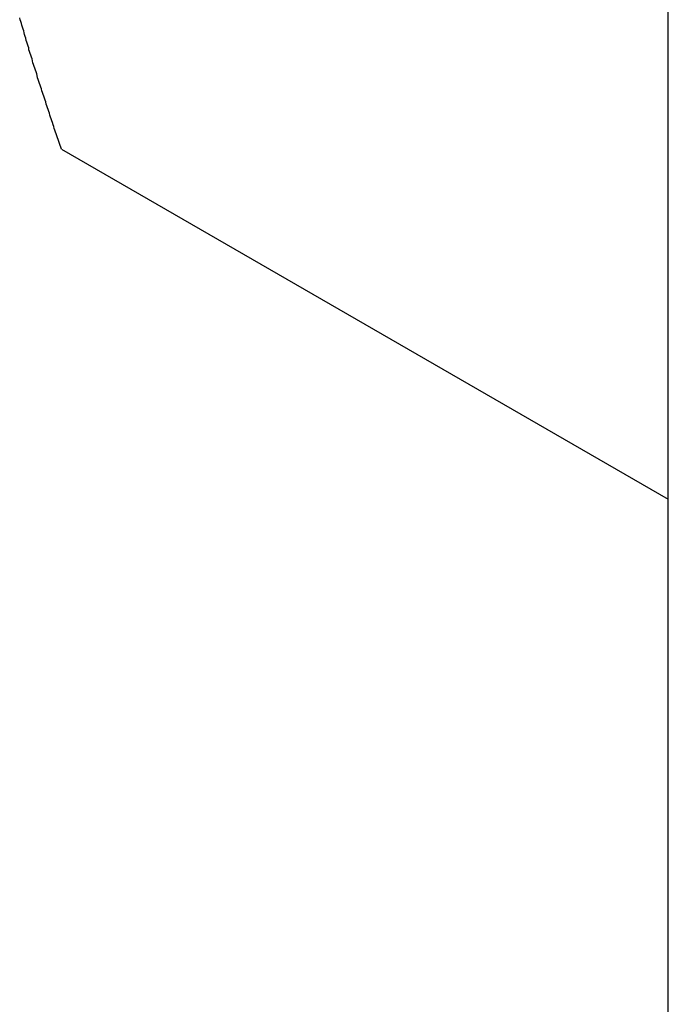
# Model space of a CAD drawing. Extents: x 7.6 to 27.1, y 2.7 to 20.5.
# Tile 106 of 136: x 22.784 to 22.994, y 16.019 to 16.338. Entities that reach past the tile are written whole.
import ezdxf

# ---------------------------------------------------------------- set-up
doc = ezdxf.new("R2010")
doc.units = 0
doc.layers.get('0').update_dxf_attribs({"linetype": 'CONTINUOUS'})

msp = doc.modelspace()

# ---------------------------------------------------------------- linework, layer by layer
at = {"color": 7, "linetype": 'CONTINUOUS'}
for p, q in [((22.99369, 15.32025), (22.99369, 16.74021)), ((22.7973, 16.29612), (22.99369, 16.18274))]:
    msp.add_line(p, q, dxfattribs=at)
at = {"color": 7}
msp.add_polyline3d([(22.7973, 16.2961, 0), (22.7971, 16.2967, 0), (22.7969, 16.2973, 0), (22.7967, 16.2979, 0), (22.7965, 16.2986, 0), (22.7962, 16.2992, 0), (22.796, 16.2998, 0), (22.7958, 16.3004, 0), (22.7956, 16.301, 0), (22.7954, 16.3016, 0), (22.7952, 16.3022, 0), (22.795, 16.3028, 0), (22.7948, 16.3034, 0), (22.7946, 16.304, 0), (22.7944, 16.3047, 0), (22.7942, 16.3053, 0), (22.794, 16.3059, 0), (22.7938, 16.3065, 0), (22.7936, 16.3071, 0), (22.7934, 16.3077, 0), (22.7932, 16.3083, 0), (22.793, 16.3089, 0), (22.7928, 16.3095, 0), (22.7926, 16.3101, 0), (22.7924, 16.3107, 0), (22.7922, 16.3114, 0), (22.792, 16.312, 0), (22.7918, 16.3126, 0), (22.7916, 16.3132, 0), (22.7914, 16.3138, 0), (22.7912, 16.3144, 0), (22.791, 16.315, 0), (22.7908, 16.3156, 0), (22.7906, 16.3162, 0), (22.7904, 16.3168, 0), (22.7902, 16.3174, 0), (22.79, 16.318, 0), (22.7898, 16.3186, 0), (22.7896, 16.3192, 0), (22.7894, 16.3199, 0), (22.7893, 16.3205, 0), (22.7891, 16.3211, 0), (22.7889, 16.3217, 0), (22.7887, 16.3223, 0), (22.7885, 16.3229, 0), (22.7883, 16.3235, 0), (22.7881, 16.3241, 0), (22.7879, 16.3247, 0), (22.7878, 16.3253, 0), (22.7876, 16.3259, 0), (22.7874, 16.3265, 0), (22.7872, 16.3271, 0), (22.787, 16.3277, 0), (22.7868, 16.3283, 0), (22.7867, 16.3289, 0), (22.7865, 16.3295, 0), (22.7863, 16.3301, 0), (22.7861, 16.3307, 0), (22.7859, 16.3313, 0), (22.7858, 16.332, 0), (22.7856, 16.3326, 0), (22.7854, 16.3332, 0), (22.7852, 16.3338, 0), (22.7851, 16.3344, 0), (22.7849, 16.335, 0), (22.7847, 16.3356, 0), (22.7845, 16.3362, 0), (22.7844, 16.3368, 0), (22.7842, 16.3374, 0), (22.784, 16.338, 0), (22.7838, 16.3386, 0)], dxfattribs=at)

doc.saveas('drawing.dxf')
